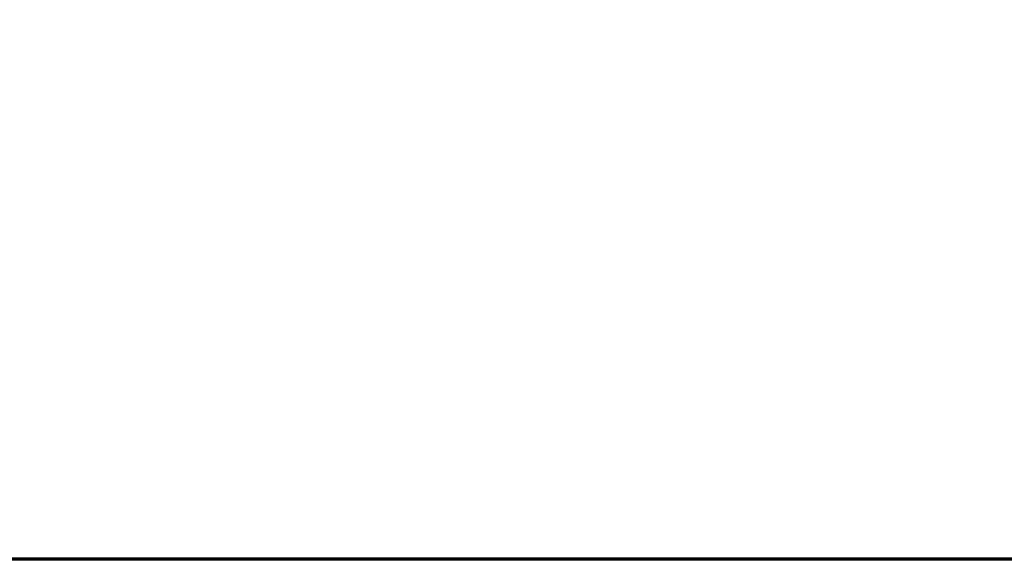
# Model space of a CAD drawing. Header units: inches. Extents: x 0.1 to 16.9, y 0.4 to 10.6.
# Tile 11 of 24: x 13.363 to 13.664, y 0.62 to 0.785. Entities that reach past the tile are written whole.
import ezdxf

# ---------------------------------------------------------------- set-up
doc = ezdxf.new("R2010")
doc.units = ezdxf.units.IN
doc.header["$MEASUREMENT"] = 0
doc.layers.add('Border (ANSI)', color=7, linetype='Continuous', lineweight=70)
doc.layers.add('Title (ANSI)', color=7, linetype='Continuous', lineweight=50)
doc.styles.add('Text Style107', font='arialbd.ttf')
doc.styles.add('Text Style109', font='arialbd.ttf')
doc.styles.add('Text Style47', font='ARIALN.TTF')
doc.styles.add('Text Style50', font='arial.ttf')
doc.styles.add('Text Style55', font='arial.ttf')
doc.styles.add('Text Style59', font='arial.ttf')

# ---------------------------------------------------------------- blocks, each defined once
blk = doc.blocks.new('Borders Default Border')
at = {"layer": 'Border (ANSI)', "flags": 128}
blk.add_lwpolyline([(0.38, 0.62), (0.38, 10.38), (16.62, 10.38), (16.62, 0.62), (0.38, 0.62)], dxfattribs=at)
blk = doc.blocks.new('Title Blocks ICD TITLE BLOCK MM CUSTOMER')
at = {"layer": 'Title (ANSI)'}
blk.add_line((11.26137, 7.19206), (3.26137, 7.19206), dxfattribs=at)
for tag, p, height, style in [('<TITLE_1>_001', (3.54231, 8.33746), 0.09, 'Text Style50'), ('DESIGNER_001', (8.77913, 8.32936), 0.09, 'Text Style50'), ('<DRAWN_DATE>_001', (10.56064, 8.32936), 0.09, 'Text Style50'), ('<PART_NUMBER>_001', (8.81795, 7.91472), 0.24, 'Text Style109'), ('Sheet_Size_001', (7.36508, 7.90552), 0.13, 'Text Style55'), ('<REVISION_NUMBER>_001', (10.77172, 7.85278), 0.18, 'Text Style107'), ('Number_of_sheets_001', (11.09697, 7.2619), 0.08, 'Text Style59'), ('Sheet_Number_001', (10.80007, 7.2619), 0.08, 'Text Style59'), ('COPYRIGHT_YEAR_001', (4.6229, 7.27065), 0.07, 'Text Style47'), ('<SCALE>_001', (9.82544, 7.2503), 0.08, 'Text Style59')]:
    blk.add_attdef(tag, p, '', height=height, dxfattribs=dict(at, style=style))

msp = doc.modelspace()

# ---------------------------------------------------------------- block references
for name, p in [('Borders Default Border', (0, 0)), ('Title Blocks ICD TITLE BLOCK MM CUSTOMER', (5.35863, -6.57206))]:
    msp.add_blockref(name, p)

doc.saveas('drawing.dxf')
